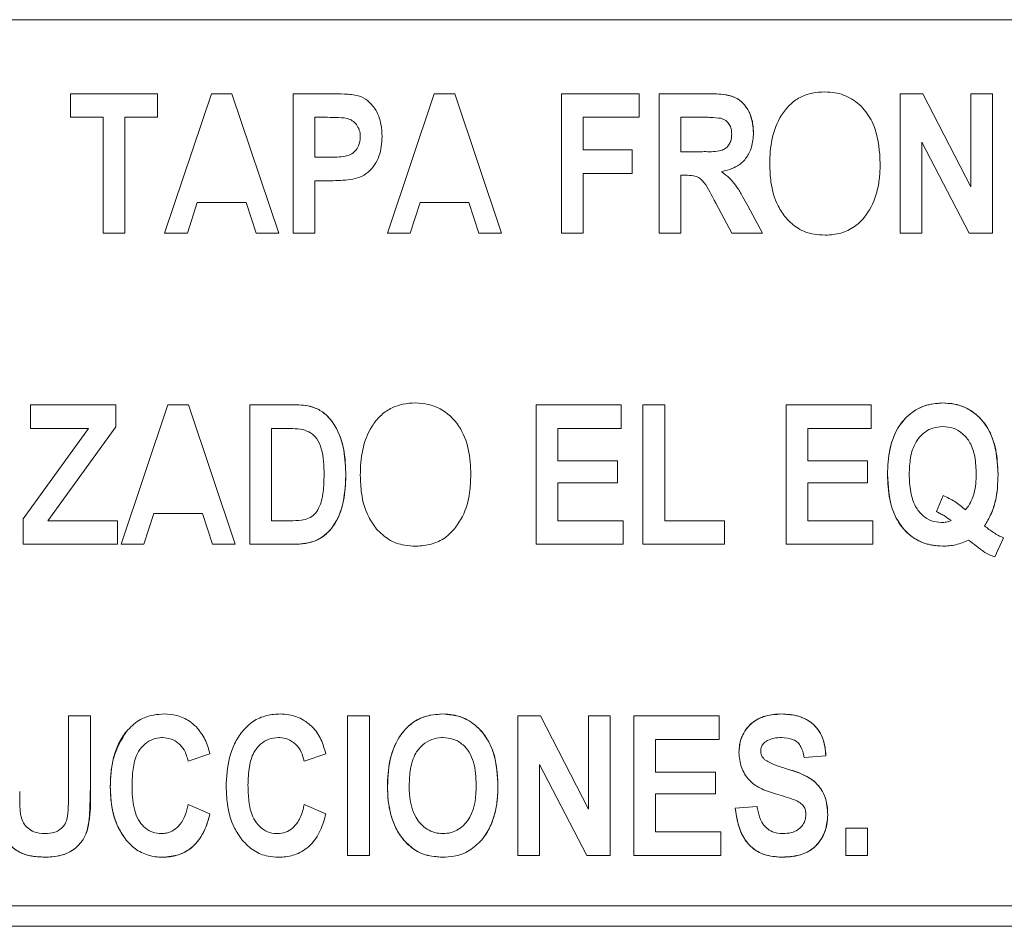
# Model space of a CAD drawing. Header units: inches. Extents: x 2934 to 6866, y 422 to 3136.
# Tile 11 of 84: x 3537 to 3549, y 1419 to 1430. Entities that reach past the tile are written whole.
import ezdxf

# ---------------------------------------------------------------- set-up
doc = ezdxf.new("R2010")
doc.units = ezdxf.units.IN
doc.header["$MEASUREMENT"] = 0
doc.layers.add('PWR_0400HP', color=7, linetype='Continuous')

# ---------------------------------------------------------------- blocks, each defined once
blk = doc.blocks.new('SSW6 S5 FRONT VIEW')
at = {"color": 7, "linetype": 'Continuous', "lineweight": 15}
for p, q in [((138.502, -544.344), (83.502, -544.344)), ((111.134, -545.28), (110.034, -545.28)), ((110.034, -545.28), (110.034, -545.578)), ((111.134, -545.578), (111.134, -545.28)), ((111.225, -547.044), (111.817, -545.28)), ((111.817, -545.28), (112.076, -545.28)), ((112.076, -545.28), (112.668, -547.044)), ((112.852, -545.28), (112.852, -547.044)), ((113.327, -545.28), (112.852, -545.28)), ((114.043, -547.044), (114.634, -545.28)), ((114.634, -545.28), (114.893, -545.28)), ((114.893, -545.28), (115.486, -547.044)), ((116.242, -547.044), (116.242, -545.28)), ((116.242, -545.28), (117.227, -545.28)), ((117.227, -545.28), (117.227, -545.578)), ((117.479, -545.28), (117.479, -547.044)), ((118.098, -545.28), (117.479, -545.28)), ((120.526, -545.28), (120.813, -545.28)), ((120.526, -545.28), (120.526, -547.044)), ((120.813, -545.28), (121.419, -546.458)), ((121.419, -546.458), (121.419, -545.28)), ((121.419, -545.28), (121.694, -545.28)), ((121.694, -545.28), (121.694, -547.044)), ((110.034, -545.578), (110.446, -545.578)), ((110.446, -545.578), (110.446, -547.044)), ((110.721, -547.044), (110.721, -545.578)), ((110.721, -545.578), (111.134, -545.578)), ((113.126, -546.082), (113.126, -545.578)), ((113.126, -545.578), (113.284, -545.578)), ((117.227, -545.578), (116.517, -545.578)), ((116.517, -545.578), (116.517, -545.99)), ((117.754, -546.013), (117.754, -545.578)), ((117.754, -545.578), (118.002, -545.578)), ((120.801, -545.894), (120.801, -547.044)), ((121.397, -547.044), (120.801, -545.894)), ((116.517, -545.99), (117.135, -545.99)), ((117.135, -545.99), (117.135, -546.288)), ((117.989, -546.013), (117.754, -546.013)), ((113.306, -546.082), (113.126, -546.082)), ((116.517, -546.288), (116.517, -547.044)), ((117.135, -546.288), (116.517, -546.288)), ((113.126, -547.044), (113.126, -546.38)), ((113.126, -546.38), (113.325, -546.38)), ((117.754, -547.044), (117.754, -546.311)), ((117.754, -546.311), (117.813, -546.311)), ((117.813, -546.311), (117.754, -546.311)), ((111.638, -546.654), (111.513, -547.044)), ((112.256, -546.654), (111.638, -546.654)), ((112.381, -547.044), (112.256, -546.654)), ((114.456, -546.654), (114.331, -547.044)), ((115.073, -546.654), (114.456, -546.654)), ((115.199, -547.044), (115.073, -546.654)), ((118.194, -546.662), (118.398, -547.044)), ((118.785, -547.044), (118.6, -546.698)), ((110.446, -547.044), (110.721, -547.044)), ((111.513, -547.044), (111.225, -547.044)), ((112.668, -547.044), (112.381, -547.044)), ((112.852, -547.044), (113.126, -547.044)), ((114.331, -547.044), (114.043, -547.044)), ((115.486, -547.044), (115.199, -547.044)), ((116.517, -547.044), (116.242, -547.044)), ((117.479, -547.044), (117.754, -547.044)), ((118.398, -547.044), (118.785, -547.044)), ((120.801, -547.044), (120.526, -547.044)), ((121.694, -547.044), (121.397, -547.044)), ((109.53, -549.212), (109.53, -549.51)), ((110.607, -549.212), (109.53, -549.212)), ((110.607, -549.489), (110.607, -549.212)), ((110.675, -550.976), (111.267, -549.212)), ((111.267, -549.212), (111.526, -549.212)), ((111.526, -549.212), (112.119, -550.976)), ((112.835, -549.212), (112.302, -549.212)), ((112.302, -549.212), (112.302, -550.976)), ((115.921, -550.976), (115.921, -549.212)), ((115.921, -549.212), (116.998, -549.212)), ((116.998, -549.212), (116.998, -549.51)), ((117.548, -549.212), (117.273, -549.212)), ((117.273, -549.212), (117.273, -550.976)), ((117.548, -550.678), (117.548, -549.212)), ((119.082, -550.976), (119.082, -549.212)), ((119.082, -549.212), (120.159, -549.212)), ((120.159, -549.212), (120.159, -549.51)), ((110.262, -549.51), (109.438, -550.654)), ((109.53, -549.51), (110.262, -549.51)), ((109.75, -550.678), (110.607, -549.489)), ((112.577, -550.678), (112.577, -549.51)), ((112.577, -549.51), (112.718, -549.51)), ((116.998, -549.51), (116.196, -549.51)), ((116.196, -549.51), (116.196, -549.922)), ((120.159, -549.51), (119.357, -549.51)), ((119.357, -549.51), (119.357, -549.922)), ((116.196, -549.922), (116.952, -549.922)), ((116.952, -549.922), (116.952, -550.197)), ((119.357, -549.922), (120.113, -549.922)), ((120.113, -549.922), (120.113, -550.197)), ((116.952, -550.197), (116.196, -550.197)), ((116.196, -550.197), (116.196, -550.678)), ((120.113, -550.197), (119.357, -550.197)), ((119.357, -550.197), (119.357, -550.678)), ((121.068, -550.358), (120.984, -550.563)), ((109.438, -550.654), (109.438, -550.976)), ((111.088, -550.587), (110.963, -550.976)), ((111.706, -550.587), (111.088, -550.587)), ((111.831, -550.976), (111.706, -550.587)), ((110.63, -550.678), (109.75, -550.678)), ((110.63, -550.976), (110.63, -550.678)), ((112.812, -550.678), (112.577, -550.678)), ((116.196, -550.678), (117.021, -550.678)), ((117.021, -550.678), (117.021, -550.976)), ((118.304, -550.678), (117.548, -550.678)), ((118.304, -550.976), (118.304, -550.678)), ((119.357, -550.678), (120.182, -550.678)), ((120.182, -550.678), (120.182, -550.976)), ((121.722, -551.136), (121.831, -550.894)), ((109.438, -550.976), (110.63, -550.976)), ((110.963, -550.976), (110.675, -550.976)), ((112.119, -550.976), (111.831, -550.976)), ((112.302, -550.976), (112.851, -550.976)), ((117.021, -550.976), (115.921, -550.976)), ((117.273, -550.976), (118.304, -550.976)), ((120.182, -550.976), (119.082, -550.976)), ((110.011, -553.144), (110.011, -554.12)), ((110.286, -553.144), (110.011, -553.144)), ((110.286, -554.067), (110.286, -553.144)), ((113.539, -554.908), (113.539, -553.144)), ((113.539, -553.144), (113.814, -553.144)), ((113.814, -554.908), (113.814, -553.144)), ((115.692, -553.144), (115.692, -554.908)), ((115.979, -553.144), (115.692, -553.144)), ((116.586, -554.322), (115.979, -553.144)), ((116.86, -553.144), (116.586, -553.144)), ((116.586, -553.144), (116.586, -554.322)), ((116.86, -554.908), (116.86, -553.144)), ((117.158, -553.144), (117.158, -554.908)), ((117.158, -553.144), (118.235, -553.144)), ((118.235, -553.144), (118.235, -553.442)), ((118.235, -553.442), (117.433, -553.442)), ((117.433, -553.442), (117.433, -553.855)), ((111.523, -553.717), (111.798, -553.625)), ((113.264, -553.625), (112.989, -553.717)), ((115.967, -554.908), (115.967, -553.758)), ((115.967, -553.758), (116.563, -554.908)), ((119.312, -553.671), (119.586, -553.648)), ((117.433, -553.855), (118.189, -553.855)), ((118.189, -553.855), (118.189, -554.129)), ((118.189, -554.129), (117.433, -554.129)), ((117.433, -554.129), (117.433, -554.61)), ((111.798, -554.381), (111.523, -554.267)), ((112.989, -554.267), (113.264, -554.381)), ((118.716, -554.29), (118.441, -554.313)), ((117.433, -554.61), (118.258, -554.61)), ((118.258, -554.61), (118.258, -554.908)), ((119.838, -554.908), (119.838, -554.565)), ((119.838, -554.565), (120.113, -554.565)), ((120.113, -554.565), (120.113, -554.908)), ((113.814, -554.908), (113.539, -554.908)), ((115.692, -554.908), (115.967, -554.908)), ((116.563, -554.908), (116.86, -554.908)), ((118.258, -554.908), (117.158, -554.908)), ((120.113, -554.908), (119.838, -554.908)), ((59.301, -555.544), (139.703, -555.544)), ((58.828, -555.804), (140.176, -555.804))]:
    blk.add_line(p, q, dxfattribs=at)
at = {"color": 7, "linetype": 'Continuous', "lineweight": 15, "flags": 128}
for points in [[(119.575, -545.257), (119.575, -545.257)], [(120.526, -545.28), (120.526, -545.28)], [(120.274, -546.162), (120.274, -546.162)], [(120.526, -547.044), (120.526, -547.044)], [(115.097, -550.094), (115.097, -550.094)], [(114.89, -550.781), (114.89, -550.781)], [(113.814, -553.144), (113.814, -553.144)], [(117.158, -553.144), (117.158, -553.144)], [(112.208, -553.341), (112.208, -553.341)], [(112.004, -554.042), (112.004, -554.042)], [(113.814, -554.908), (113.814, -554.908)], [(117.158, -554.908), (117.158, -554.908)]]:
    blk.add_lwpolyline(points, dxfattribs=at)
at = {"color": 7, "linetype": 'Continuous', "lineweight": 15}
for points, knots in [([(113.674, -545.305), (113.645, -545.3), (113.588, -545.288), (113.472, -545.282), (113.385, -545.281), (113.327, -545.28)], [0, 0, 0, 0, 0.251714, 0.50231, 1, 1, 1, 1]), ([(113.974, -545.824), (113.972, -545.771), (113.967, -545.662), (113.916, -545.51), (113.827, -545.388), (113.737, -545.327), (113.685, -545.309), (113.674, -545.305)], [0, 0, 0, 0, 0.251947, 0.505668, 0.741069, 0.947527, 1, 1, 1, 1]), ([(118.67, -545.774), (118.664, -545.695), (118.653, -545.568), (118.567, -545.424), (118.473, -545.338), (118.314, -545.282), (118.187, -545.281), (118.098, -545.28)], [0, 0, 0, 0, 0.266975, 0.4319, 0.564215, 0.697124, 1, 1, 1, 1]), ([(118.098, -545.28), (118.172, -545.281), (118.289, -545.284), (118.448, -545.322), (118.559, -545.411), (118.636, -545.539), (118.667, -545.668), (118.669, -545.747), (118.67, -545.774)], [0, 0, 0, 0, 0.252983, 0.401516, 0.552076, 0.728469, 0.906244, 1, 1, 1, 1]), ([(118.876, -546.173), (118.877, -546.064), (118.884, -545.956), (118.93, -545.743), (118.968, -545.643), (119.056, -545.505), (119.089, -545.462), (119.167, -545.386), (119.212, -545.353), (119.307, -545.303), (119.36, -545.284), (119.466, -545.262), (119.52, -545.258), (119.575, -545.257)], [0, 0, 0, 0, 0.25, 0.25, 0.5, 0.5, 0.625, 0.625, 0.75, 0.75, 0.875, 0.875, 1, 1, 1, 1]), ([(120.274, -546.162), (120.265, -546.011), (120.251, -545.779), (120.102, -545.499), (119.924, -545.336), (119.734, -545.264), (119.617, -545.259), (119.575, -545.257)], [0, 0, 0, 0, 0.348486, 0.537299, 0.72709, 0.901785, 1, 1, 1, 1]), ([(113.284, -545.578), (113.331, -545.579), (113.425, -545.58), (113.547, -545.587), (113.629, -545.641), (113.675, -545.702), (113.697, -545.768), (113.699, -545.812), (113.699, -545.829)], [0, 0, 0, 0, 0.252147, 0.505861, 0.635913, 0.765221, 0.909697, 1, 1, 1, 1]), ([(118.002, -545.578), (118.023, -545.578), (118.066, -545.578), (118.152, -545.579), (118.217, -545.586), (118.259, -545.591)], [0, 0, 0, 0, 0.250348, 0.500729, 1, 1, 1, 1]), ([(118.259, -545.591), (118.28, -545.599), (118.322, -545.616), (118.368, -545.665), (118.392, -545.726), (118.394, -545.769), (118.395, -545.791)], [0, 0, 0, 0, 0.254958, 0.511791, 0.745667, 1, 1, 1, 1]), ([(118.395, -545.791), (118.393, -545.821), (118.39, -545.871), (118.359, -545.934), (118.315, -545.976), (118.218, -546.017), (118.105, -546.011), (118.015, -546.013), (117.989, -546.013)], [0, 0, 0, 0, 0.165672, 0.275839, 0.386119, 0.496474, 0.855674, 1, 1, 1, 1]), ([(118.265, -546.266), (118.336, -546.248), (118.452, -546.218), (118.577, -546.105), (118.652, -545.968), (118.668, -545.851), (118.67, -545.782), (118.67, -545.774)], [0, 0, 0, 0, 0.308467, 0.505906, 0.703257, 0.965775, 1, 1, 1, 1]), ([(113.699, -545.829), (113.696, -545.867), (113.69, -545.931), (113.639, -546.005), (113.579, -546.052), (113.465, -546.083), (113.373, -546.082), (113.306, -546.082)], [0, 0, 0, 0, 0.209801, 0.349848, 0.489929, 0.626742, 1, 1, 1, 1]), ([(113.325, -546.38), (113.408, -546.379), (113.491, -546.376), (113.614, -546.359), (113.654, -546.35), (113.731, -546.321), (113.767, -546.298), (113.86, -546.217), (113.907, -546.146), (113.964, -545.99), (113.973, -545.907), (113.974, -545.824)], [0, 0, 0, 0, 0.25, 0.25, 0.375, 0.375, 0.5, 0.5, 0.75, 0.75, 1, 1, 1, 1]), ([(119.082, -546.851), (119.047, -546.801), (118.951, -546.666), (118.886, -546.427), (118.879, -546.248), (118.876, -546.173)], [0, 0, 0, 0, 0.252159, 0.686599, 1, 1, 1, 1]), ([(120.274, -546.162), (120.272, -546.223), (120.268, -546.346), (120.227, -546.57), (120.152, -546.742), (120.077, -546.836), (120.068, -546.848)], [0, 0, 0, 0, 0.251529, 0.503546, 0.93668, 1, 1, 1, 1]), ([(118.6, -546.698), (118.578, -546.658), (118.534, -546.577), (118.448, -546.431), (118.352, -546.327), (118.277, -546.275), (118.265, -546.266)], [0, 0, 0, 0, 0.250881, 0.501919, 0.921985, 1, 1, 1, 1]), ([(117.813, -546.311), (117.847, -546.311), (117.902, -546.312), (117.976, -546.335), (118.079, -546.426), (118.133, -546.55), (118.186, -546.647), (118.194, -546.662)], [0, 0, 0, 0, 0.179751, 0.293564, 0.407433, 0.903458, 1, 1, 1, 1]), ([(119.576, -547.067), (119.529, -547.065), (119.411, -547.059), (119.23, -546.997), (119.13, -546.898), (119.082, -546.851)], [0, 0, 0, 0, 0.252174, 0.638712, 1, 1, 1, 1]), ([(120.068, -546.848), (120.035, -546.883), (119.96, -546.963), (119.8, -547.044), (119.661, -547.065), (119.586, -547.067), (119.576, -547.067)], [0, 0, 0, 0, 0.252185, 0.595324, 0.943956, 1, 1, 1, 1]), ([(112.835, -549.212), (112.913, -549.213), (113.042, -549.215), (113.211, -549.285), (113.341, -549.407), (113.464, -549.624), (113.512, -549.877), (113.515, -550.055), (113.516, -550.112)], [0, 0, 0, 0, 0.178656, 0.296642, 0.414104, 0.587216, 0.86714, 1, 1, 1, 1]), ([(113.516, -550.112), (113.512, -550.003), (113.505, -549.785), (113.416, -549.512), (113.277, -549.34), (113.145, -549.249), (112.995, -549.216), (112.891, -549.213), (112.835, -549.212)], [0, 0, 0, 0, 0.252176, 0.506872, 0.647973, 0.759223, 0.870791, 1, 1, 1, 1]), ([(113.699, -550.105), (113.7, -549.996), (113.707, -549.888), (113.753, -549.676), (113.79, -549.575), (113.879, -549.437), (113.912, -549.394), (113.99, -549.318), (114.035, -549.285), (114.13, -549.235), (114.183, -549.217), (114.289, -549.194), (114.343, -549.19), (114.398, -549.189)], [0, 0, 0, 0, 0.25, 0.25, 0.5, 0.5, 0.625, 0.625, 0.75, 0.75, 0.875, 0.875, 1, 1, 1, 1]), ([(114.398, -549.189), (114.452, -549.191), (114.505, -549.195), (114.61, -549.219), (114.661, -549.238), (114.802, -549.314), (114.882, -549.39), (115.003, -549.568), (115.042, -549.67), (115.088, -549.88), (115.095, -549.987), (115.097, -550.094)], [0, 0, 0, 0, 0.125, 0.125, 0.25, 0.25, 0.5, 0.5, 0.75, 0.75, 1, 1, 1, 1]), ([(120.365, -550.094), (120.37, -549.986), (120.379, -549.767), (120.489, -549.486), (120.67, -549.299), (120.865, -549.202), (121.003, -549.193), (121.067, -549.189)], [0, 0, 0, 0, 0.252504, 0.508209, 0.679399, 0.851231, 1, 1, 1, 1]), ([(121.067, -549.189), (120.987, -549.196), (120.826, -549.209), (120.626, -549.334), (120.471, -549.525), (120.379, -549.785), (120.37, -549.987), (120.365, -550.094)], [0, 0, 0, 0, 0.184612, 0.371311, 0.530949, 0.750711, 1, 1, 1, 1]), ([(121.067, -549.189), (121.146, -549.196), (121.306, -549.209), (121.505, -549.336), (121.659, -549.528), (121.75, -549.787), (121.758, -549.988), (121.763, -550.092)], [0, 0, 0, 0, 0.18473, 0.371381, 0.531948, 0.755744, 1, 1, 1, 1]), ([(121.763, -550.092), (121.754, -549.943), (121.742, -549.714), (121.601, -549.438), (121.431, -549.277), (121.239, -549.198), (121.116, -549.192), (121.067, -549.189)], [0, 0, 0, 0, 0.345757, 0.528356, 0.711709, 0.884607, 1, 1, 1, 1]), ([(112.718, -549.51), (112.74, -549.51), (112.782, -549.511), (112.867, -549.512), (112.93, -549.52), (112.973, -549.526)], [0, 0, 0, 0, 0.250222, 0.500401, 1, 1, 1, 1]), ([(112.973, -549.526), (113.007, -549.538), (113.076, -549.561), (113.16, -549.648), (113.237, -549.828), (113.24, -549.986), (113.241, -550.098)], [0, 0, 0, 0, 0.157483, 0.315826, 0.512695, 1, 1, 1, 1]), ([(120.64, -550.09), (120.643, -550.02), (120.648, -549.88), (120.705, -549.697), (120.811, -549.57), (120.932, -549.498), (121.022, -549.49), (121.065, -549.487)], [0, 0, 0, 0, 0.252289, 0.507186, 0.676176, 0.845941, 1, 1, 1, 1]), ([(121.065, -549.487), (121.11, -549.491), (121.201, -549.499), (121.323, -549.574), (121.423, -549.698), (121.48, -549.879), (121.485, -550.015), (121.488, -550.089)], [0, 0, 0, 0, 0.16295, 0.327384, 0.504551, 0.730492, 1, 1, 1, 1]), ([(113.241, -550.098), (113.239, -550.17), (113.236, -550.312), (113.199, -550.486), (113.125, -550.599), (113.046, -550.651), (112.939, -550.676), (112.86, -550.678), (112.812, -550.678)], [0, 0, 0, 0, 0.251922, 0.506168, 0.613425, 0.720899, 0.829927, 1, 1, 1, 1]), ([(113.516, -550.112), (113.514, -550.216), (113.508, -550.319), (113.466, -550.523), (113.432, -550.621), (113.326, -550.8), (113.248, -550.875), (113.108, -550.942), (113.057, -550.956), (112.955, -550.973), (112.903, -550.975), (112.851, -550.976)], [0, 0, 0, 0, 0.25, 0.25, 0.5, 0.5, 0.75, 0.75, 0.875, 0.875, 1, 1, 1, 1]), ([(112.851, -550.976), (112.936, -550.972), (113.079, -550.966), (113.256, -550.868), (113.392, -550.715), (113.497, -550.457), (113.509, -550.24), (113.516, -550.112)], [0, 0, 0, 0, 0.203659, 0.340428, 0.476906, 0.691425, 1, 1, 1, 1]), ([(113.905, -550.783), (113.87, -550.733), (113.774, -550.598), (113.709, -550.36), (113.702, -550.18), (113.699, -550.105)], [0, 0, 0, 0, 0.252183, 0.68671, 1, 1, 1, 1]), ([(114.89, -550.781), (114.926, -550.73), (115.023, -550.594), (115.087, -550.352), (115.094, -550.17), (115.097, -550.094)], [0, 0, 0, 0, 0.252332, 0.68661, 1, 1, 1, 1]), ([(121.063, -550.999), (120.983, -550.992), (120.822, -550.979), (120.622, -550.852), (120.469, -550.659), (120.378, -550.4), (120.37, -550.199), (120.365, -550.094)], [0, 0, 0, 0, 0.185412, 0.372929, 0.531995, 0.75521, 1, 1, 1, 1]), ([(120.365, -550.094), (120.374, -550.244), (120.386, -550.475), (120.529, -550.753), (120.702, -550.916), (120.894, -550.99), (121.016, -550.997), (121.063, -550.999)], [0, 0, 0, 0, 0.347013, 0.531241, 0.716356, 0.890294, 1, 1, 1, 1]), ([(121.046, -550.701), (121.004, -550.697), (120.918, -550.689), (120.802, -550.613), (120.705, -550.489), (120.648, -550.305), (120.643, -550.165), (120.64, -550.09)], [0, 0, 0, 0, 0.154231, 0.309512, 0.490278, 0.724888, 1, 1, 1, 1]), ([(121.488, -550.089), (121.487, -550.13), (121.485, -550.211), (121.458, -550.357), (121.409, -550.47), (121.358, -550.531), (121.351, -550.54)], [0, 0, 0, 0, 0.251737, 0.503926, 0.925493, 1, 1, 1, 1]), ([(121.763, -550.092), (121.761, -550.207), (121.755, -550.322), (121.715, -550.489), (121.697, -550.543), (121.651, -550.646), (121.623, -550.695), (121.592, -550.743)], [0, 0, 0, 0, 0.5, 0.5, 0.75, 0.75, 1, 1, 1, 1]), ([(121.592, -550.743), (121.623, -550.695), (121.651, -550.646), (121.698, -550.541), (121.716, -550.487), (121.755, -550.321), (121.761, -550.206), (121.763, -550.092)], [0, 0, 0, 0, 0.25, 0.25, 0.5, 0.5, 1, 1, 1, 1]), ([(121.351, -550.54), (121.329, -550.522), (121.287, -550.485), (121.195, -550.419), (121.119, -550.382), (121.068, -550.358)], [0, 0, 0, 0, 0.250489, 0.50123, 1, 1, 1, 1]), ([(120.984, -550.563), (121, -550.571), (121.033, -550.586), (121.096, -550.622), (121.14, -550.654), (121.169, -550.676)], [0, 0, 0, 0, 0.250222, 0.500778, 1, 1, 1, 1]), ([(114.399, -550.999), (114.352, -550.997), (114.234, -550.991), (114.053, -550.929), (113.953, -550.83), (113.905, -550.783)], [0, 0, 0, 0, 0.252213, 0.638572, 1, 1, 1, 1]), ([(114.89, -550.781), (114.858, -550.815), (114.783, -550.896), (114.622, -550.976), (114.484, -550.997), (114.409, -550.999), (114.399, -550.999)], [0, 0, 0, 0, 0.252241, 0.59535, 0.943908, 1, 1, 1, 1]), ([(121.169, -550.676), (121.159, -550.68), (121.14, -550.688), (121.099, -550.698), (121.067, -550.7), (121.046, -550.701)], [0, 0, 0, 0, 0.250642, 0.501806, 1, 1, 1, 1]), ([(121.831, -550.894), (121.81, -550.884), (121.767, -550.864), (121.685, -550.816), (121.629, -550.773), (121.592, -550.743)], [0, 0, 0, 0, 0.250273, 0.500702, 1, 1, 1, 1]), ([(121.063, -550.999), (121.091, -550.998), (121.147, -550.997), (121.259, -550.979), (121.337, -550.945), (121.389, -550.923)], [0, 0, 0, 0, 0.250647, 0.501465, 1, 1, 1, 1]), ([(121.389, -550.923), (121.422, -550.948), (121.473, -550.986), (121.539, -551.038), (121.573, -551.062), (121.59, -551.074)], [0, 0, 0, 0, 0.499921, 0.749841, 1, 1, 1, 1]), ([(121.59, -551.074), (121.601, -551.08), (121.622, -551.092), (121.665, -551.115), (121.699, -551.128), (121.722, -551.136)], [0, 0, 0, 0, 0.250235, 0.500608, 1, 1, 1, 1]), ([(111.219, -553.121), (111.173, -553.124), (111.063, -553.129), (110.887, -553.192), (110.792, -553.29), (110.742, -553.341)], [0, 0, 0, 0, 0.252254, 0.610266, 1, 1, 1, 1]), ([(111.626, -553.284), (111.598, -553.259), (111.525, -553.194), (111.384, -553.132), (111.272, -553.125), (111.219, -553.121)], [0, 0, 0, 0, 0.251909, 0.647471, 1, 1, 1, 1]), ([(112.208, -553.341), (112.239, -553.307), (112.312, -553.227), (112.466, -553.145), (112.601, -553.124), (112.674, -553.122), (112.685, -553.121)], [0, 0, 0, 0, 0.252327, 0.597463, 0.940025, 1, 1, 1, 1]), ([(112.685, -553.121), (112.722, -553.123), (112.825, -553.128), (112.971, -553.179), (113.056, -553.253), (113.092, -553.284)], [0, 0, 0, 0, 0.251741, 0.684209, 1, 1, 1, 1]), ([(114.043, -554.037), (114.044, -553.929), (114.05, -553.821), (114.097, -553.608), (114.134, -553.507), (114.222, -553.369), (114.256, -553.326), (114.333, -553.25), (114.378, -553.217), (114.474, -553.167), (114.526, -553.149), (114.633, -553.126), (114.687, -553.122), (114.741, -553.121)], [0, 0, 0, 0, 0.25, 0.25, 0.5, 0.5, 0.625, 0.625, 0.75, 0.75, 0.875, 0.875, 1, 1, 1, 1]), ([(114.741, -553.121), (114.661, -553.127), (114.517, -553.138), (114.33, -553.242), (114.181, -553.411), (114.059, -553.68), (114.049, -553.907), (114.043, -554.037)], [0, 0, 0, 0, 0.184019, 0.33211, 0.480124, 0.700521, 1, 1, 1, 1]), ([(114.741, -553.121), (114.819, -553.128), (114.975, -553.141), (115.17, -553.263), (115.316, -553.437), (115.423, -553.693), (115.434, -553.9), (115.44, -554.026)], [0, 0, 0, 0, 0.17983, 0.361514, 0.520677, 0.70566, 1, 1, 1, 1]), ([(115.44, -554.026), (115.431, -553.876), (115.418, -553.643), (115.268, -553.363), (115.091, -553.2), (114.9, -553.128), (114.783, -553.123), (114.741, -553.121)], [0, 0, 0, 0, 0.348523, 0.537313, 0.72711, 0.901801, 1, 1, 1, 1]), ([(118.487, -553.609), (118.488, -553.574), (118.49, -553.54), (118.502, -553.473), (118.512, -553.44), (118.552, -553.345), (118.592, -553.287), (118.695, -553.198), (118.757, -553.166), (118.89, -553.128), (118.959, -553.123), (119.027, -553.121)], [0, 0, 0, 0, 0.125, 0.125, 0.25, 0.25, 0.5, 0.5, 0.75, 0.75, 1, 1, 1, 1]), ([(119.027, -553.121), (118.947, -553.127), (118.817, -553.135), (118.655, -553.221), (118.556, -553.334), (118.496, -553.468), (118.49, -553.562), (118.487, -553.609)], [0, 0, 0, 0, 0.291056, 0.472935, 0.655415, 0.831397, 1, 1, 1, 1]), ([(119.027, -553.121), (119.1, -553.123), (119.172, -553.129), (119.311, -553.171), (119.376, -553.206), (119.483, -553.304), (119.523, -553.367), (119.573, -553.503), (119.583, -553.576), (119.586, -553.648)], [0, 0, 0, 0, 0.25, 0.25, 0.5, 0.5, 0.75, 0.75, 1, 1, 1, 1]), ([(119.586, -553.648), (119.578, -553.571), (119.565, -553.442), (119.471, -553.285), (119.351, -553.188), (119.198, -553.13), (119.087, -553.125), (119.027, -553.121)], [0, 0, 0, 0, 0.267612, 0.442869, 0.6184, 0.792306, 1, 1, 1, 1]), ([(110.742, -553.341), (110.704, -553.391), (110.67, -553.443), (110.617, -553.555), (110.596, -553.613), (110.549, -553.792), (110.54, -553.917), (110.538, -554.042)], [0, 0, 0, 0, 0.25, 0.25, 0.5, 0.5, 1, 1, 1, 1]), ([(110.538, -554.042), (110.54, -553.98), (110.544, -553.855), (110.583, -553.609), (110.678, -553.448), (110.742, -553.341)], [0, 0, 0, 0, 0.251837, 0.504089, 1, 1, 1, 1]), ([(111.798, -553.625), (111.789, -553.594), (111.773, -553.532), (111.727, -553.411), (111.666, -553.334), (111.626, -553.284)], [0, 0, 0, 0, 0.251207, 0.502847, 1, 1, 1, 1]), ([(112.208, -553.341), (112.17, -553.391), (112.136, -553.443), (112.083, -553.555), (112.062, -553.613), (112.016, -553.792), (112.006, -553.917), (112.004, -554.042)], [0, 0, 0, 0, 0.25, 0.25, 0.5, 0.5, 1, 1, 1, 1]), ([(113.092, -553.284), (113.114, -553.308), (113.158, -553.356), (113.219, -553.471), (113.246, -553.564), (113.264, -553.625)], [0, 0, 0, 0, 0.251502, 0.503258, 1, 1, 1, 1]), ([(110.813, -554.019), (110.815, -553.952), (110.819, -553.817), (110.86, -553.642), (110.948, -553.517), (111.046, -553.445), (111.136, -553.421), (111.186, -553.42), (111.199, -553.419)], [0, 0, 0, 0, 0.25201, 0.505983, 0.659263, 0.812975, 0.951062, 1, 1, 1, 1]), ([(111.199, -553.419), (111.235, -553.423), (111.309, -553.429), (111.405, -553.488), (111.486, -553.583), (111.509, -553.668), (111.523, -553.717)], [0, 0, 0, 0, 0.22875, 0.458474, 0.683117, 1, 1, 1, 1]), ([(112.665, -553.419), (112.624, -553.423), (112.541, -553.43), (112.429, -553.501), (112.337, -553.619), (112.286, -553.801), (112.281, -553.941), (112.279, -554.019)], [0, 0, 0, 0, 0.153043, 0.307508, 0.477087, 0.707354, 1, 1, 1, 1]), ([(112.989, -553.717), (112.979, -553.678), (112.958, -553.599), (112.886, -553.499), (112.788, -553.436), (112.709, -553.42), (112.67, -553.419), (112.665, -553.419)], [0, 0, 0, 0, 0.252948, 0.508032, 0.751244, 0.969154, 1, 1, 1, 1]), ([(114.318, -554.025), (114.32, -553.955), (114.325, -553.815), (114.38, -553.632), (114.484, -553.506), (114.598, -553.436), (114.69, -553.42), (114.737, -553.419), (114.743, -553.419)], [0, 0, 0, 0, 0.252178, 0.506794, 0.66897, 0.831641, 0.978002, 1, 1, 1, 1]), ([(114.743, -553.419), (114.789, -553.423), (114.882, -553.431), (114.998, -553.503), (115.084, -553.605), (115.155, -553.777), (115.161, -553.921), (115.165, -554.019)], [0, 0, 0, 0, 0.166398, 0.334658, 0.478367, 0.647427, 1, 1, 1, 1]), ([(118.762, -553.587), (118.763, -553.57), (118.767, -553.536), (118.799, -553.489), (118.854, -553.448), (118.934, -553.423), (118.995, -553.42), (119.026, -553.419)], [0, 0, 0, 0, 0.143471, 0.288688, 0.475959, 0.72649, 1, 1, 1, 1]), ([(119.026, -553.419), (119.077, -553.423), (119.151, -553.428), (119.234, -553.479), (119.283, -553.549), (119.302, -553.617), (119.31, -553.663), (119.312, -553.671)], [0, 0, 0, 0, 0.350303, 0.511261, 0.672787, 0.937984, 1, 1, 1, 1]), ([(118.487, -553.609), (118.493, -553.671), (118.505, -553.797), (118.603, -553.959), (118.76, -554.071), (118.881, -554.109), (118.949, -554.13)], [0, 0, 0, 0, 0.248023, 0.497872, 0.720405, 1, 1, 1, 1]), ([(118.822, -553.705), (118.814, -553.697), (118.793, -553.679), (118.769, -553.643), (118.763, -553.608), (118.762, -553.59), (118.762, -553.587)], [0, 0, 0, 0, 0.253838, 0.593337, 0.933119, 1, 1, 1, 1]), ([(119.09, -553.814), (119.067, -553.807), (119.02, -553.792), (118.928, -553.763), (118.865, -553.728), (118.822, -553.705)], [0, 0, 0, 0, 0.250886, 0.501778, 1, 1, 1, 1]), ([(119.09, -553.814), (119.158, -553.835), (119.295, -553.878), (119.468, -553.981), (119.567, -554.13), (119.605, -554.268), (119.608, -554.357), (119.609, -554.395)], [0, 0, 0, 0, 0.251786, 0.506507, 0.686631, 0.866027, 1, 1, 1, 1]), ([(119.609, -554.395), (119.604, -554.316), (119.595, -554.185), (119.502, -554.024), (119.34, -553.89), (119.19, -553.844), (119.09, -553.814)], [0, 0, 0, 0, 0.275385, 0.455262, 0.635345, 1, 1, 1, 1]), ([(111.185, -554.633), (111.148, -554.63), (111.073, -554.624), (110.977, -554.566), (110.901, -554.481), (110.832, -554.327), (110.815, -554.165), (110.813, -554.047), (110.813, -554.019)], [0, 0, 0, 0, 0.138273, 0.27791, 0.404838, 0.558042, 0.896994, 1, 1, 1, 1]), ([(112.279, -554.019), (112.281, -554.087), (112.285, -554.222), (112.321, -554.398), (112.401, -554.526), (112.495, -554.604), (112.586, -554.631), (112.638, -554.633), (112.651, -554.633)], [0, 0, 0, 0, 0.251976, 0.505495, 0.655555, 0.806057, 0.949888, 1, 1, 1, 1]), ([(115.165, -554.019), (115.164, -554.159), (115.152, -554.302), (115.05, -554.487), (115.001, -554.54), (114.913, -554.596), (114.881, -554.611), (114.813, -554.629), (114.778, -554.632), (114.743, -554.633)], [0, 0, 0, 0, 0.5, 0.5, 0.75, 0.75, 0.875, 0.875, 1, 1, 1, 1]), ([(109.719, -554.931), (109.624, -554.927), (109.477, -554.92), (109.305, -554.82), (109.204, -554.701), (109.113, -554.453), (109.116, -554.241), (109.118, -554.081)], [0, 0, 0, 0, 0.231842, 0.356379, 0.480675, 0.610348, 1, 1, 1, 1]), ([(109.118, -554.081), (109.119, -554.183), (109.122, -554.365), (109.154, -554.602), (109.25, -554.766), (109.373, -554.868), (109.536, -554.924), (109.653, -554.928), (109.719, -554.931)], [0, 0, 0, 0, 0.251148, 0.451806, 0.581295, 0.710989, 0.836676, 1, 1, 1, 1]), ([(109.404, -554.389), (109.402, -554.365), (109.396, -554.317), (109.394, -554.244), (109.393, -554.172), (109.393, -554.123), (109.393, -554.099)], [0, 0, 0, 0, 0.250652, 0.500994, 0.750465, 1, 1, 1, 1]), ([(110.011, -554.12), (110.01, -554.178), (110.008, -554.289), (110.003, -554.428), (109.96, -554.527), (109.905, -554.584), (109.821, -554.626), (109.754, -554.631), (109.712, -554.633)], [0, 0, 0, 0, 0.251903, 0.484715, 0.597855, 0.711244, 0.820535, 1, 1, 1, 1]), ([(110.286, -554.067), (110.284, -554.167), (110.28, -554.367), (110.256, -554.627), (110.135, -554.793), (110.01, -554.881), (109.866, -554.925), (109.767, -554.929), (109.719, -554.931)], [0, 0, 0, 0, 0.251262, 0.504366, 0.628713, 0.752692, 0.880758, 1, 1, 1, 1]), ([(109.719, -554.931), (109.796, -554.927), (109.926, -554.919), (110.091, -554.832), (110.202, -554.715), (110.294, -554.456), (110.29, -554.236), (110.286, -554.067)], [0, 0, 0, 0, 0.189828, 0.322836, 0.456129, 0.582233, 1, 1, 1, 1]), ([(110.538, -554.042), (110.54, -554.162), (110.549, -554.282), (110.598, -554.456), (110.618, -554.512), (110.671, -554.618), (110.704, -554.667), (110.74, -554.715)], [0, 0, 0, 0, 0.5, 0.5, 0.75, 0.75, 1, 1, 1, 1]), ([(110.74, -554.715), (110.706, -554.665), (110.61, -554.528), (110.547, -554.291), (110.541, -554.113), (110.538, -554.042)], [0, 0, 0, 0, 0.252034, 0.698743, 1, 1, 1, 1]), ([(112.206, -554.715), (112.172, -554.665), (112.076, -554.528), (112.013, -554.291), (112.007, -554.113), (112.004, -554.042)], [0, 0, 0, 0, 0.252056, 0.698707, 1, 1, 1, 1]), ([(114.249, -554.715), (114.212, -554.667), (114.177, -554.618), (114.123, -554.509), (114.102, -554.453), (114.055, -554.28), (114.045, -554.158), (114.043, -554.037)], [0, 0, 0, 0, 0.25, 0.25, 0.5, 0.5, 1, 1, 1, 1]), ([(114.043, -554.037), (114.045, -554.098), (114.048, -554.219), (114.09, -554.441), (114.166, -554.609), (114.24, -554.703), (114.249, -554.715)], [0, 0, 0, 0, 0.251547, 0.503511, 0.936662, 1, 1, 1, 1]), ([(114.743, -554.633), (114.708, -554.632), (114.674, -554.629), (114.607, -554.61), (114.575, -554.596), (114.487, -554.541), (114.439, -554.488), (114.333, -554.307), (114.319, -554.164), (114.318, -554.025)], [0, 0, 0, 0, 0.125, 0.125, 0.25, 0.25, 0.5, 0.5, 1, 1, 1, 1]), ([(115.44, -554.026), (115.438, -554.088), (115.435, -554.21), (115.394, -554.435), (115.318, -554.606), (115.244, -554.701), (115.234, -554.713)], [0, 0, 0, 0, 0.251536, 0.503557, 0.936808, 1, 1, 1, 1]), ([(115.234, -554.713), (115.272, -554.665), (115.306, -554.614), (115.36, -554.504), (115.381, -554.447), (115.428, -554.272), (115.438, -554.148), (115.44, -554.026)], [0, 0, 0, 0, 0.25, 0.25, 0.5, 0.5, 1, 1, 1, 1]), ([(118.949, -554.13), (118.989, -554.142), (119.07, -554.166), (119.177, -554.2), (119.258, -554.238), (119.307, -554.284), (119.331, -554.337), (119.333, -554.374), (119.334, -554.391)], [0, 0, 0, 0, 0.251651, 0.503335, 0.665403, 0.78028, 0.895738, 1, 1, 1, 1]), ([(111.523, -554.267), (111.512, -554.311), (111.491, -554.4), (111.432, -554.514), (111.346, -554.592), (111.262, -554.629), (111.207, -554.632), (111.185, -554.633)], [0, 0, 0, 0, 0.251903, 0.505347, 0.694284, 0.883599, 1, 1, 1, 1]), ([(112.651, -554.633), (112.686, -554.63), (112.756, -554.624), (112.845, -554.568), (112.927, -554.471), (112.968, -554.364), (112.985, -554.287), (112.989, -554.267)], [0, 0, 0, 0, 0.190276, 0.381856, 0.565809, 0.884614, 1, 1, 1, 1]), ([(109.712, -554.633), (109.664, -554.63), (109.587, -554.624), (109.495, -554.569), (109.438, -554.5), (109.414, -554.436), (109.406, -554.398), (109.404, -554.389)], [0, 0, 0, 0, 0.328158, 0.529796, 0.731651, 0.935118, 1, 1, 1, 1]), ([(111.199, -554.931), (111.271, -554.925), (111.403, -554.914), (111.573, -554.817), (111.711, -554.655), (111.769, -554.497), (111.795, -554.395), (111.798, -554.381)], [0, 0, 0, 0, 0.242517, 0.442702, 0.643181, 0.952893, 1, 1, 1, 1]), ([(111.798, -554.381), (111.778, -554.453), (111.738, -554.598), (111.614, -554.788), (111.436, -554.9), (111.291, -554.929), (111.215, -554.931), (111.199, -554.931)], [0, 0, 0, 0, 0.252249, 0.507169, 0.744123, 0.944273, 1, 1, 1, 1]), ([(113.264, -554.381), (113.244, -554.453), (113.204, -554.598), (113.08, -554.788), (112.902, -554.9), (112.757, -554.929), (112.681, -554.931), (112.665, -554.931)], [0, 0, 0, 0, 0.252242, 0.507159, 0.744115, 0.944272, 1, 1, 1, 1]), ([(119.029, -554.931), (118.954, -554.926), (118.826, -554.917), (118.663, -554.83), (118.544, -554.697), (118.469, -554.517), (118.45, -554.38), (118.441, -554.313)], [0, 0, 0, 0, 0.233983, 0.399999, 0.566115, 0.786431, 1, 1, 1, 1]), ([(118.441, -554.313), (118.457, -554.418), (118.482, -554.581), (118.6, -554.773), (118.735, -554.876), (118.886, -554.925), (118.983, -554.929), (119.029, -554.931)], [0, 0, 0, 0, 0.332069, 0.512109, 0.69371, 0.854559, 1, 1, 1, 1]), ([(119.041, -554.633), (118.996, -554.63), (118.921, -554.623), (118.831, -554.563), (118.764, -554.476), (118.731, -554.379), (118.72, -554.311), (118.716, -554.29)], [0, 0, 0, 0, 0.254652, 0.428438, 0.601652, 0.876126, 1, 1, 1, 1]), ([(119.334, -554.391), (119.332, -554.418), (119.327, -554.47), (119.286, -554.539), (119.227, -554.591), (119.143, -554.628), (119.078, -554.631), (119.041, -554.633)], [0, 0, 0, 0, 0.184091, 0.369091, 0.545625, 0.740348, 1, 1, 1, 1]), ([(119.609, -554.395), (119.604, -554.462), (119.593, -554.596), (119.499, -554.758), (119.364, -554.871), (119.204, -554.924), (119.087, -554.929), (119.029, -554.931)], [0, 0, 0, 0, 0.222489, 0.446928, 0.607351, 0.806442, 1, 1, 1, 1]), ([(119.029, -554.931), (119.129, -554.925), (119.28, -554.915), (119.453, -554.806), (119.55, -554.677), (119.602, -554.535), (119.607, -554.436), (119.609, -554.395)], [0, 0, 0, 0, 0.329427, 0.499644, 0.669451, 0.862493, 1, 1, 1, 1]), ([(110.74, -554.715), (110.77, -554.748), (110.841, -554.826), (110.992, -554.908), (111.122, -554.93), (111.191, -554.931), (111.199, -554.931)], [0, 0, 0, 0, 0.252334, 0.605862, 0.956432, 1, 1, 1, 1]), ([(112.665, -554.931), (112.621, -554.929), (112.513, -554.923), (112.345, -554.858), (112.253, -554.764), (112.206, -554.715)], [0, 0, 0, 0, 0.252337, 0.616091, 1, 1, 1, 1]), ([(114.743, -554.931), (114.696, -554.929), (114.578, -554.923), (114.396, -554.861), (114.297, -554.763), (114.249, -554.715)], [0, 0, 0, 0, 0.252214, 0.638574, 1, 1, 1, 1]), ([(114.249, -554.715), (114.281, -554.749), (114.359, -554.83), (114.529, -554.916), (114.668, -554.926), (114.743, -554.931)], [0, 0, 0, 0, 0.252601, 0.601469, 1, 1, 1, 1]), ([(114.743, -554.931), (114.789, -554.929), (114.905, -554.923), (115.086, -554.861), (115.185, -554.762), (115.234, -554.713)], [0, 0, 0, 0, 0.252021, 0.626837, 1, 1, 1, 1])]:
    blk.add_open_spline(points, degree=3, knots=knots, dxfattribs=at)

msp = doc.modelspace()

# ---------------------------------------------------------------- block references
at = {"layer": 'PWR_0400HP'}
msp.add_blockref('SSW6 S5 FRONT VIEW', (3427.565, 1974.562), dxfattribs=at)

doc.saveas('drawing.dxf')
